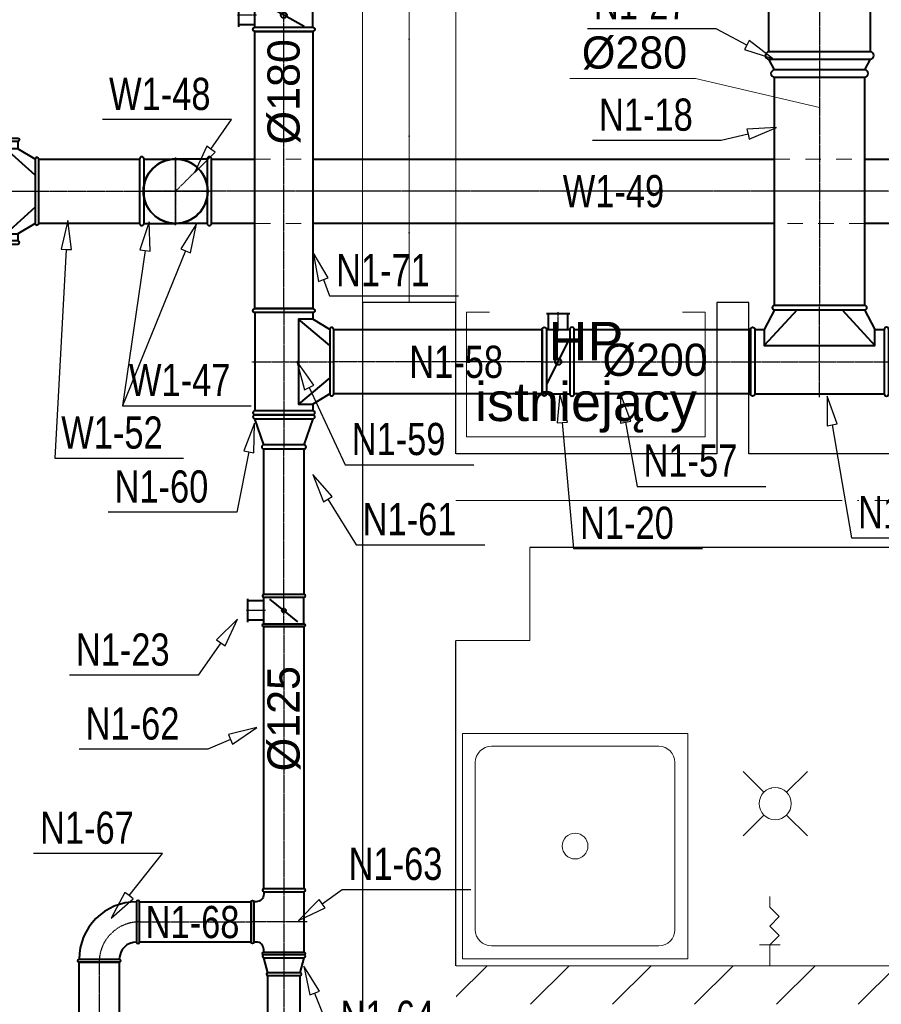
# Model space of a CAD drawing. Header units: millimetres. Extents: x 1700 to 4670, y 990 to 3874.
# Tile 19 of 110: x 2676 to 2944, y 1716 to 2022. Entities that reach past the tile are written whole.
import ezdxf
from ezdxf.enums import TextEntityAlignment as Align

# ---------------------------------------------------------------- set-up
doc = ezdxf.new("R2010")
doc.units = ezdxf.units.MM
for name, pattern in [('CENTER', [0.55, 0.37, -0.06, 0.06, -0.06]), ('Kropki i Kreski', [300, 200, -50, 0, -50]), ('Przerywana', [480, 240, -240]), ('Przerywana długa', [780, 500, -280]), ('Przerywana gęsta', [180, 120, -60]), ('Wipeout_Contour', [1000, 0, -1000])]:
    doc.linetypes.add(name, pattern=pattern)
doc.layers.get('0').update_dxf_attribs({"lineweight": 0})
for name, color, linetype in [('Nowe_210-A Pomieszczenia', 7, 'Continuous'), ('Nowe_320-W Umeblowanie', 252, 'Continuous'), ('Nowe_420-K Ściany', 7, 'Continuous'), ('opisy mt', 7, 'Continuous'), ('WEN_N1-_ATRYBUT', 7, 'Continuous'), ('WEN_N1-_OSIE', 2, 'CENTER'), ('WEN_W1-_ATRYBUT', 7, 'Continuous'), ('WEN_W1-_OSIE', 2, 'CENTER')]:
    doc.layers.add(name, color=color, linetype=linetype)
for name, color, linetype, lineweight in [('Nowe_320-W Umeblowanie_Nr_pióra__2', 252, 'Continuous', 13), ('Nowe_320-W Umeblowanie_Nr_pióra__75', 7, 'Continuous', 15), ('Nowe_410-K Osie_Nr_pióra__18', 9, 'Continuous', 13), ('Nowe_420-K Ściany_Nr_pióra__1', 7, 'Continuous', 13), ('Nowe_420-K Ściany_Nr_pióra__27', 7, 'Continuous', 25), ('Nowe_450-K Belki_Nr_pióra__69', 7, 'Continuous', 13), ('Nowe_450-K Belki_Nr_pióra__90', 7, 'Continuous', 13), ('Nowe_810-G Ogólne_Nr_pióra__1', 7, 'Continuous', 13), ('Nowe_830-G Teksty Etykiety_Nr_pióra__1', 7, 'Continuous', 13), ('WEN_N1-_ZLICZAC', 170, 'Continuous', 40), ('WEN_W1-_ZLICZAC', 10, 'Continuous', 40)]:
    doc.layers.add(name, color=color, linetype=linetype, lineweight=lineweight)
doc.styles.add('STYL_AUTOMATYCZNY_3', font='txt')
doc.styles.add('STYL_WENTYLE', font='txt', dxfattribs={"width": 0.8})

# ---------------------------------------------------------------- blocks, each defined once
blk = doc.blocks.new('RL315280CN1-_21')
for p, q in [((22.05, 157.5), (55.95, 140)), ((55.95, -140), (22.05, -157.5))]:
    blk.add_line(p, q)
for points in [[(0, 157.5), (0, -157.5, 1), (22.05, -157.5), (22.05, 157.5, 1)], [(78, -140), (78, 140, 1), (55.95, 140), (55.95, -140, 1)]]:
    blk.add_lwpolyline(points, format="xyb", close=True)
for p in [(0, 0), (78, 0)]:
    blk.add_point(p)
at = {"layer": 'WEN_N1-_OSIE'}
blk.add_line((0, 0), (78, 0), dxfattribs=at)
at = {"layer": 'WEN_N1-_ATRYBUT', "style": 'STYL_WENTYLE', "width": 0.8, "flags": 8}
blk.add_attdef('WENTYLE', text='', height=100, dxfattribs=at).set_placement((0, 0), align=Align.BOTTOM_LEFT)
blk = doc.blocks.new('SR-315CN1-_300-6104183044_14')
blk.add_lwpolyline([(0, -157.5), (0, 157.5), (300.6, 157.5), (300.6, -157.5)], close=True)
for p in [(0, 0), (300.6, 0)]:
    blk.add_point(p)
at = {"layer": 'WEN_N1-_OSIE'}
blk.add_line((0, 0), (300.6, 0), dxfattribs=at)
at = {"layer": 'WEN_N1-_ATRYBUT', "style": 'STYL_WENTYLE', "width": 0.8, "flags": 8}
blk.add_attdef('WENTYLE', text='', height=100, dxfattribs=at).set_placement((150.3, 0), align=Align.BOTTOM_LEFT)
at = {"layer": 'WEN_N1-_OSIE', "style": 'STYL_WENTYLE', "width": 0.8, "flags": 8}
blk.add_attdef('FI_KANALU', text='', height=40, dxfattribs=at).set_placement((150.3, 78.8), align=Align.MIDDLE_CENTER)
blk = doc.blocks.new('T200280CN1-_13')
for p, q in [((-140, -14), (-172, -75)), ((-70, -14), (-172, -125)), ((70, -14), (172, -125)), ((140, -14), (172, -75)), ((-201, -275), (201, -275))]:
    blk.add_line(p, q)
for points in [[(140, 0), (-140, 0, 1), (-140, -14), (140, -14, 1)], [(-215, -275), (-215, -75, -1), (-201, -75), (-201, -275, -1)], [(215, -275), (215, -75, 1), (201, -75), (201, -275, 1)]]:
    blk.add_lwpolyline(points, format="xyb", close=True)
blk.add_lwpolyline([(-201, -75), (-172, -75), (-172, -125), (172, -125), (172, -75), (201, -75)])
for p in [(0, 0), (-215, -175), (215, -175)]:
    blk.add_point(p)
at = {"layer": 'WEN_N1-_OSIE'}
for p, q in [((0, -285), (0, 0)), ((-215, -175), (215, -175))]:
    blk.add_line(p, q, dxfattribs=at)
at = {"layer": 'WEN_N1-_ATRYBUT', "style": 'STYL_WENTYLE', "width": 0.8, "flags": 8}
blk.add_attdef('WENTYLE', text='', height=100, dxfattribs=at).set_placement((0, -175), align=Align.BOTTOM_LEFT)
blk = doc.blocks.new('SR-280CN1-_709-3221969866_14')
blk.add_lwpolyline([(0, -140), (0, 140), (709.3, 140), (709.3, -140)], close=True)
for p in [(0, 0), (709.3, 0)]:
    blk.add_point(p)
at = {"layer": 'WEN_N1-_OSIE'}
blk.add_line((0, 0), (709.3, 0), dxfattribs=at)
at = {"layer": 'WEN_N1-_ATRYBUT', "style": 'STYL_WENTYLE', "width": 0.8, "flags": 8}
blk.add_attdef('WENTYLE', text='', height=100, dxfattribs=at).set_placement((354.7, 0), align=Align.BOTTOM_LEFT)
at = {"layer": 'WEN_N1-_OSIE', "style": 'STYL_WENTYLE', "width": 0.8, "flags": 8}
blk.add_attdef('FI_KANALU', text='', height=40, dxfattribs=at).set_placement((354.7, 70), align=Align.MIDDLE_CENTER)
blk = doc.blocks.new('T180200CN1-_13')
for p, q in [((-100, -12.6), (-132, -65)), ((-50, -12.6), (-132, -110)), ((50, -12.6), (132, -110)), ((100, -12.6), (132, -65)), ((-152.4, -245), (152.4, -245))]:
    blk.add_line(p, q)
for points in [[(100, 0), (-100, 0, 1), (-100, -12.6), (100, -12.6, 1)], [(-165, -245), (-165, -65, -1), (-152.4, -65), (-152.4, -245, -1)], [(165, -245), (165, -65, 1), (152.4, -65), (152.4, -245, 1)]]:
    blk.add_lwpolyline(points, format="xyb", close=True)
blk.add_lwpolyline([(-152.4, -65), (-132, -65), (-132, -110), (132, -110), (132, -65), (152.4, -65)])
for p in [(0, 0), (-165, -155), (165, -155)]:
    blk.add_point(p)
at = {"layer": 'WEN_N1-_OSIE'}
for p, q in [((0, -255), (0, 0)), ((-165, -155), (165, -155))]:
    blk.add_line(p, q, dxfattribs=at)
at = {"layer": 'WEN_N1-_ATRYBUT', "style": 'STYL_WENTYLE', "width": 0.8, "flags": 8}
blk.add_attdef('WENTYLE', text='', height=100, dxfattribs=at).set_placement((0, -155), align=Align.BOTTOM_LEFT)
blk = doc.blocks.new('B12590CN1-_23')
for points in [[(-125, -62.5), (-125, 62.5, -1), (-116.25, 62.5), (-116.25, -62.5, -1)], [(-62.5, -125), (62.5, -125, 1), (62.5, -116.25), (-62.5, -116.25, 1)]]:
    blk.add_lwpolyline(points, format="xyb", close=True)
for radius in [178.75, 53.75]:
    blk.add_arc((-116.25, -116.25), radius, 0, 90)
for p in [(-125, 0), (0, -125)]:
    blk.add_point(p)
at = {"layer": 'WEN_N1-_OSIE'}
blk.add_arc((-125, -125), 125, 0, 90, dxfattribs=at)
at = {"layer": 'WEN_N1-_ATRYBUT', "style": 'STYL_WENTYLE', "width": 0.8, "flags": 8}
blk.add_attdef('WENTYLE', text='', height=100, dxfattribs=at).set_placement((-62.5, -125), align=Align.BOTTOM_LEFT)
blk = doc.blocks.new('DR180CN1-_11')
for p, q in [((14, 140), (86, 140)), ((20, 90), (20, 140)), ((80, 90), (80, 140)), ((12.6, 90), (87.4, 90)), ((15, -63), (85, 63)), ((12.6, -90), (87.4, -90))]:
    blk.add_line(p, q)
for points in [[(0, -90), (0, 90, -1), (12.6, 90), (12.6, -90, -1)], [(100, -90), (100, 90, 1), (87.4, 90), (87.4, -90, 1)]]:
    blk.add_lwpolyline(points, format="xyb", close=True)
blk.add_circle((50, 0), 9)
for p in [(0, 0), (100, 0)]:
    blk.add_point(p)
at = {"layer": 'WEN_N1-_OSIE'}
for p, q in [((50, 85), (50, 145)), ((0, 0), (100, 0))]:
    blk.add_line(p, q, dxfattribs=at)
at = {"layer": 'WEN_N1-_ATRYBUT', "style": 'STYL_WENTYLE', "width": 0.8, "flags": 8}
blk.add_attdef('WENTYLE', text='', height=100, dxfattribs=at).set_placement((0, 0), align=Align.BOTTOM_LEFT)
blk = doc.blocks.new('SR-180CN1-_861-4493669876_14')
blk.add_lwpolyline([(0, -90), (0, 90), (861.4, 90), (861.4, -90)], close=True)
for p in [(0, 0), (861.4, 0)]:
    blk.add_point(p)
at = {"layer": 'WEN_N1-_OSIE'}
blk.add_line((0, 0), (861.4, 0), dxfattribs=at)
at = {"layer": 'WEN_N1-_ATRYBUT', "style": 'STYL_WENTYLE', "width": 0.8, "flags": 8}
blk.add_attdef('WENTYLE', text='', height=100, dxfattribs=at).set_placement((430.7, 0), align=Align.BOTTOM_LEFT)
at = {"layer": 'WEN_N1-_OSIE', "style": 'STYL_WENTYLE', "width": 0.8, "flags": 8}
blk.add_attdef('FI_KANALU', text='', height=40, dxfattribs=at).set_placement((430.7, 45), align=Align.MIDDLE_CENTER)
blk = doc.blocks.new('SR-125CN1-_2211-4958914047_14')
blk.add_lwpolyline([(0, -62.5), (0, 62.5), (2211.5, 62.5), (2211.5, -62.5)], close=True)
for p in [(0, 0), (2211.5, 0)]:
    blk.add_point(p)
at = {"layer": 'WEN_N1-_OSIE'}
blk.add_line((0, 0), (2211.5, 0), dxfattribs=at)
at = {"layer": 'WEN_N1-_ATRYBUT', "style": 'STYL_WENTYLE', "width": 0.8, "flags": 8}
blk.add_attdef('WENTYLE', text='', height=100, dxfattribs=at).set_placement((1105.7, 0), align=Align.BOTTOM_LEFT)
at = {"layer": 'WEN_N1-_OSIE', "style": 'STYL_WENTYLE', "width": 0.8, "flags": 8}
blk.add_attdef('FI_KANALU', text='', height=40, dxfattribs=at).set_placement((1105.7, 125), align=Align.MIDDLE_CENTER)
blk = doc.blocks.new('DR200CN1-_11')
for p, q in [((14, 150), (86, 150)), ((20, 100), (20, 150)), ((80, 100), (80, 150)), ((14, 100), (86, 100)), ((15, -70), (85, 70)), ((14, -100), (86, -100))]:
    blk.add_line(p, q)
for points in [[(0, -100), (0, 100, -1), (14, 100), (14, -100, -1)], [(100, -100), (100, 100, 1), (86, 100), (86, -100, 1)]]:
    blk.add_lwpolyline(points, format="xyb", close=True)
blk.add_circle((50, 0), 10)
for p in [(0, 0), (100, 0)]:
    blk.add_point(p)
at = {"layer": 'WEN_N1-_OSIE'}
for p, q in [((50, 95), (50, 155)), ((0, 0), (100, 0))]:
    blk.add_line(p, q, dxfattribs=at)
at = {"layer": 'WEN_N1-_ATRYBUT', "style": 'STYL_WENTYLE', "width": 0.8, "flags": 8}
blk.add_attdef('WENTYLE', text='', height=100, dxfattribs=at).set_placement((0, 0), align=Align.BOTTOM_LEFT)
blk = doc.blocks.new('SR-200CN1-_547-2378539816_14')
blk.add_lwpolyline([(0, -100), (0, 100), (547.2, 100), (547.2, -100)], close=True)
for p in [(0, 0), (547.2, 0)]:
    blk.add_point(p)
at = {"layer": 'WEN_N1-_OSIE'}
blk.add_line((0, 0), (547.2, 0), dxfattribs=at)
at = {"layer": 'WEN_N1-_ATRYBUT', "style": 'STYL_WENTYLE', "width": 0.8, "flags": 8}
blk.add_attdef('WENTYLE', text='', height=100, dxfattribs=at).set_placement((273.6, 0), align=Align.BOTTOM_LEFT)
at = {"layer": 'WEN_N1-_OSIE', "style": 'STYL_WENTYLE', "width": 0.8, "flags": 8}
blk.add_attdef('FI_KANALU', text='', height=40, dxfattribs=at).set_placement((273.6, 50), align=Align.MIDDLE_CENTER)
blk = doc.blocks.new('SR-200CN1-_647-2378539816_14')
blk.add_lwpolyline([(0, -100), (0, 100), (647.2, 100), (647.2, -100)], close=True)
for p in [(0, 0), (647.2, 0)]:
    blk.add_point(p)
at = {"layer": 'WEN_N1-_OSIE'}
blk.add_line((0, 0), (647.2, 0), dxfattribs=at)
at = {"layer": 'WEN_N1-_ATRYBUT', "style": 'STYL_WENTYLE', "width": 0.8, "flags": 8}
blk.add_attdef('WENTYLE', text='', height=100, dxfattribs=at).set_placement((323.6, 0), align=Align.BOTTOM_LEFT)
at = {"layer": 'WEN_N1-_OSIE', "style": 'STYL_WENTYLE', "width": 0.8, "flags": 8}
blk.add_attdef('FI_KANALU', text='', height=40, dxfattribs=at).set_placement((323.6, 50), align=Align.MIDDLE_CENTER)
blk = doc.blocks.new('BPK20090CW1-_13')
for p, q in [((-100, 14), (-100, 112)), ((100, 14), (100, 112))]:
    blk.add_line(p, q)
blk.add_lwpolyline([(100, 0), (-100, 0, -1), (-100, 14), (100, 14, -1)], format="xyb", close=True)
blk.add_circle((0, 112), 100)
blk.add_point((0, 0))
at = {"layer": 'WEN_W1-_OSIE'}
for p, q in [((0, 0), (0, 217)), ((-105, 112), (105, 112))]:
    blk.add_line(p, q, dxfattribs=at)
at = {"layer": 'WEN_W1-_ATRYBUT', "style": 'STYL_WENTYLE', "width": 0.8, "flags": 8}
blk.add_attdef('WENTYLE', text='', height=100, dxfattribs=at).set_placement((56, 0), align=Align.BOTTOM_LEFT)
blk = doc.blocks.new('PSR200CW1-_150_11')
blk.add_circle((0, 0), 100)
for p in [(70.7, 70.7), (0, 0)]:
    blk.add_point(p)
at = {"layer": 'WEN_W1-_OSIE'}
blk.add_line((0, 0), (70.7, 70.7), dxfattribs=at)
at = {"layer": 'WEN_W1-_ATRYBUT', "style": 'STYL_WENTYLE', "width": 0.8, "flags": 8}
blk.add_attdef('WENTYLE', text='', height=100, dxfattribs=at).set_placement((0, 0), align=Align.BOTTOM_LEFT)
blk = doc.blocks.new('T150200CW1-_13')
for p, q in [((-100, -10.5), (-132, -65)), ((-50, -10.5), (-132, -102.5)), ((50, -10.5), (132, -102.5)), ((100, -10.5), (132, -65)), ((-154.5, -215), (154.5, -215))]:
    blk.add_line(p, q)
for points in [[(100, 0), (-100, 0, 1), (-100, -10.5), (100, -10.5, 1)], [(-165, -215), (-165, -65, -1), (-154.5, -65), (-154.5, -215, -1)], [(165, -215), (165, -65, 1), (154.5, -65), (154.5, -215, 1)]]:
    blk.add_lwpolyline(points, format="xyb", close=True)
blk.add_lwpolyline([(-154.5, -65), (-132, -65), (-132, -102.5), (132, -102.5), (132, -65), (154.5, -65)])
for p in [(0, 0), (-165, -140), (165, -140)]:
    blk.add_point(p)
at = {"layer": 'WEN_W1-_OSIE'}
for p, q in [((0, -225), (0, 0)), ((-165, -140), (165, -140))]:
    blk.add_line(p, q, dxfattribs=at)
at = {"layer": 'WEN_W1-_ATRYBUT', "style": 'STYL_WENTYLE', "width": 0.8, "flags": 8}
blk.add_attdef('WENTYLE', text='', height=100, dxfattribs=at).set_placement((0, -140), align=Align.BOTTOM_LEFT)
blk = doc.blocks.new('SR-200CW1-_313-253800817_14')
blk.add_lwpolyline([(0, -100), (0, 100), (313.3, 100), (313.3, -100)], close=True)
for p in [(0, 0), (313.3, 0)]:
    blk.add_point(p)
at = {"layer": 'WEN_W1-_OSIE'}
blk.add_line((0, 0), (313.3, 0), dxfattribs=at)
at = {"layer": 'WEN_W1-_ATRYBUT', "style": 'STYL_WENTYLE', "width": 0.8, "flags": 8}
blk.add_attdef('WENTYLE', text='', height=100, dxfattribs=at).set_placement((156.6, 0), align=Align.BOTTOM_LEFT)
at = {"layer": 'WEN_W1-_OSIE', "style": 'STYL_WENTYLE', "width": 0.8, "flags": 8}
blk.add_attdef('FI_KANALU', text='', height=40, dxfattribs=at).set_placement((156.6, 50), align=Align.MIDDLE_CENTER)
blk = doc.blocks.new('RL180125CN1-_21')
for p, q in [((12.6, 90), (93.4, 62.5)), ((93.4, -62.5), (12.6, -90))]:
    blk.add_line(p, q)
for points in [[(0, 90), (0, -90, 1), (12.6, -90), (12.6, 90, 1)], [(106, -62.5), (106, 62.5, 1), (93.4, 62.5), (93.4, -62.5, 1)]]:
    blk.add_lwpolyline(points, format="xyb", close=True)
for p in [(0, 0), (106, 0)]:
    blk.add_point(p)
at = {"layer": 'WEN_N1-_OSIE'}
blk.add_line((0, 0), (106, 0), dxfattribs=at)
at = {"layer": 'WEN_N1-_ATRYBUT', "style": 'STYL_WENTYLE', "width": 0.8, "flags": 8}
blk.add_attdef('WENTYLE', text='', height=100, dxfattribs=at).set_placement((0, 0), align=Align.BOTTOM_LEFT)
blk = doc.blocks.new('SR-125CN1-_452_14')
blk.add_lwpolyline([(0, -62.5), (0, 62.5), (452, 62.5), (452, -62.5)], close=True)
for p in [(0, 0), (452, 0)]:
    blk.add_point(p)
at = {"layer": 'WEN_N1-_OSIE'}
blk.add_line((0, 0), (452, 0), dxfattribs=at)
at = {"layer": 'WEN_N1-_ATRYBUT', "style": 'STYL_WENTYLE', "width": 0.8, "flags": 8}
blk.add_attdef('WENTYLE', text='', height=100, dxfattribs=at).set_placement((226, 0), align=Align.BOTTOM_LEFT)
at = {"layer": 'WEN_N1-_OSIE', "style": 'STYL_WENTYLE', "width": 0.8, "flags": 8}
blk.add_attdef('FI_KANALU', text='', height=40, dxfattribs=at).set_placement((226, 125), align=Align.MIDDLE_CENTER)
blk = doc.blocks.new('DR125CN1-_11')
for p, q in [((14, 112.5), (86, 112.5)), ((20, 62.5), (20, 112.5)), ((80, 62.5), (80, 112.5)), ((8.75, 62.5), (91.25, 62.5)), ((15, -43.75), (85, 43.75)), ((8.75, -62.5), (91.25, -62.5))]:
    blk.add_line(p, q)
for points in [[(0, -62.5), (0, 62.5, -1), (8.75, 62.5), (8.75, -62.5, -1)], [(100, -62.5), (100, 62.5, 1), (91.25, 62.5), (91.25, -62.5, 1)]]:
    blk.add_lwpolyline(points, format="xyb", close=True)
blk.add_circle((50, 0), 6.25)
for p in [(0, 0), (100, 0)]:
    blk.add_point(p)
at = {"layer": 'WEN_N1-_OSIE'}
for p, q in [((50, 57.5), (50, 117.5)), ((0, 0), (100, 0))]:
    blk.add_line(p, q, dxfattribs=at)
at = {"layer": 'WEN_N1-_ATRYBUT', "style": 'STYL_WENTYLE', "width": 0.8, "flags": 8}
blk.add_attdef('WENTYLE', text='', height=100, dxfattribs=at).set_placement((0, 0), align=Align.BOTTOM_LEFT)
blk = doc.blocks.new('TCP125125CN1-_12')
blk.add_line((-8.75, -62.5), (-196.25, -62.5))
for points in [[(-196.25, 62.5), (-188.7, 62.5, 0.4142136), (-165, 86.2), (-165, 93.25)], [(-8.75, 62.5), (-16.3, 62.5, -0.4142136), (-40, 86.2), (-40, 93.25)]]:
    blk.add_lwpolyline(points, format="xyb")
for points in [[(-165, 102), (-40, 102, -1), (-40, 93.25), (-165, 93.25, -1)], [(-205, -62.5), (-205, 62.5, -1), (-196.25, 62.5), (-196.25, -62.5, -1)], [(0, -62.5), (0, 62.5, 1), (-8.75, 62.5), (-8.75, -62.5, 1)]]:
    blk.add_lwpolyline(points, format="xyb", close=True)
for p in [(-102.5, 102), (-205, 0), (0, 0)]:
    blk.add_point(p)
at = {"layer": 'WEN_N1-_OSIE'}
for p, q in [((-102.5, -72.5), (-102.5, 102)), ((0, 0), (-205, 0))]:
    blk.add_line(p, q, dxfattribs=at)
at = {"layer": 'WEN_N1-_ATRYBUT', "style": 'STYL_WENTYLE', "width": 0.8, "flags": 8}
blk.add_attdef('WENTYLE', text='', height=100, dxfattribs=at).set_placement((-638.11, 0), align=Align.BOTTOM_LEFT)
blk = doc.blocks.new('RL125100CN1-_21')
for p, q in [((8.75, 62.5), (55.25, 50)), ((55.25, -50), (8.75, -62.5))]:
    blk.add_line(p, q)
for points in [[(0, 62.5), (0, -62.5, 1), (8.75, -62.5), (8.75, 62.5, 1)], [(64, -50), (64, 50, 1), (55.25, 50), (55.25, -50, 1)]]:
    blk.add_lwpolyline(points, format="xyb", close=True)
for p in [(0, 0), (64, 0)]:
    blk.add_point(p)
at = {"layer": 'WEN_N1-_OSIE'}
blk.add_line((0, 0), (64, 0), dxfattribs=at)
at = {"layer": 'WEN_N1-_ATRYBUT', "style": 'STYL_WENTYLE', "width": 0.8, "flags": 8}
blk.add_attdef('WENTYLE', text='', height=100, dxfattribs=at).set_placement((0, 0), align=Align.BOTTOM_LEFT)
blk = doc.blocks.new('SR-125CN1-_814-9406376184_14')
blk.add_lwpolyline([(0, -62.5), (0, 62.5), (814.9, 62.5), (814.9, -62.5)], close=True)
for p in [(0, 0), (814.9, 0)]:
    blk.add_point(p)
at = {"layer": 'WEN_N1-_OSIE'}
blk.add_line((0, 0), (814.9, 0), dxfattribs=at)
at = {"layer": 'WEN_N1-_ATRYBUT', "style": 'STYL_WENTYLE', "width": 0.8, "flags": 8}
blk.add_attdef('WENTYLE', text='', height=100, dxfattribs=at).set_placement((407.5, 0), align=Align.BOTTOM_LEFT)
at = {"layer": 'WEN_N1-_OSIE', "style": 'STYL_WENTYLE', "width": 0.8, "flags": 8}
blk.add_attdef('FI_KANALU', text='', height=40, dxfattribs=at).set_placement((407.5, 125), align=Align.MIDDLE_CENTER)
blk = doc.blocks.new('SR-125CN1-_346-8522639787_14')
blk.add_lwpolyline([(0, -62.5), (0, 62.5), (346.9, 62.5), (346.9, -62.5)], close=True)
for p in [(0, 0), (346.9, 0)]:
    blk.add_point(p)
at = {"layer": 'WEN_N1-_OSIE'}
blk.add_line((0, 0), (346.9, 0), dxfattribs=at)
at = {"layer": 'WEN_N1-_ATRYBUT', "style": 'STYL_WENTYLE', "width": 0.8, "flags": 8}
blk.add_attdef('WENTYLE', text='', height=100, dxfattribs=at).set_placement((173.4, 0), align=Align.BOTTOM_LEFT)
at = {"layer": 'WEN_N1-_OSIE', "style": 'STYL_WENTYLE', "width": 0.8, "flags": 8}
blk.add_attdef('FI_KANALU', text='', height=40, dxfattribs=at).set_placement((173.4, 125), align=Align.MIDDLE_CENTER)
blk = doc.blocks.new('SR-100CN1-_1112-5197878402_14')
blk.add_lwpolyline([(0, -50), (0, 50), (1112.5, 50), (1112.5, -50)], close=True)
for p in [(0, 0), (1112.5, 0)]:
    blk.add_point(p)
at = {"layer": 'WEN_N1-_OSIE'}
blk.add_line((0, 0), (1112.5, 0), dxfattribs=at)
at = {"layer": 'WEN_N1-_ATRYBUT', "style": 'STYL_WENTYLE', "width": 0.8, "flags": 8}
blk.add_attdef('WENTYLE', text='', height=100, dxfattribs=at).set_placement((556.3, 0), align=Align.BOTTOM_LEFT)
at = {"layer": 'WEN_N1-_OSIE', "style": 'STYL_WENTYLE', "width": 0.8, "flags": 8}
blk.add_attdef('FI_KANALU', text='', height=40, dxfattribs=at).set_placement((556.3, 100), align=Align.MIDDLE_CENTER)

msp = doc.modelspace()

# ---------------------------------------------------------------- linework, layer by layer
for q in [(2847.2, 2004.08), (2924.77, 1995.03)]:
    msp.add_line((2886.26, 2004.08), q)
msp.add_point((2735.86, 1969.02))
at = {"layer": 'Nowe_210-A Pomieszczenia', "color": 252, "linetype": 'Continuous', "lineweight": 0, "flags": 128}
msp.add_lwpolyline([(2570.79, 2353.41), (2570.79, 1716.42), (2644.79, 1716.48), (2644.81, 1688.31), (2644.81, 1659.41), (2467.79, 1659.41), (2467.79, 1539.41), (2782.79, 1539.41), (2782.79, 1659.41), (2744.79, 1659.41), (2744.79, 1688.38), (2782.79, 1688.41), (2782.79, 1934.41), (2811.79, 1934.41), (2811.79, 1887.41), (2892.79, 1887.41), (2892.79, 1934.41), (2902.79, 1934.41), (2902.79, 1887.41), (3770.79, 1887.41)], dxfattribs=at)
msp.add_lwpolyline([(2834.79, 1829.41), (2811.79, 1829.41), (2811.79, 1728.41), (3076.79, 1728.41), (3076.79, 1858.41), (2834.79, 1858.41)], close=True, dxfattribs=at)
at = {"layer": 'Nowe_410-K Osie_Nr_pióra__18', "color": 9, "linetype": 'Kropki i Kreski', "lineweight": 13, "ltscale": 0.1}
msp.add_line((2797.29, 3004.46), (2797.29, 1094.35), dxfattribs=at)
at = {"layer": 'Nowe_450-K Belki_Nr_pióra__69', "color": 252, "linetype": 'Kropki i Kreski', "lineweight": 13}
msp.add_line((2797.29, 2109.41), (2797.29, 1934.54), dxfattribs=at)
at = {"layer": 'Nowe_450-K Belki_Nr_pióra__90', "color": 252, "linetype": 'Przerywana długa', "lineweight": 13}
for p, q in [((2782.79, 2109.41), (2782.79, 1934.54)), ((2811.79, 2109.41), (2811.79, 1934.54)), ((2782.79, 1934.54), (2811.79, 1934.54))]:
    msp.add_line(p, q, dxfattribs=at)
at = {"layer": 'Nowe_810-G Ogólne_Nr_pióra__1', "color": 252, "linetype": 'Continuous', "lineweight": 13}
for p, q in [((2909.32, 1746.57), (2909.32, 1749.91)), ((2909.32, 1746.57), (2912.24, 1743.65)), ((2909.32, 1740.73), (2912.24, 1743.65)), ((2909.32, 1740.73), (2912.24, 1737.82)), ((2909.32, 1734.9), (2912.24, 1737.82)), ((2912.57, 1734.9), (2906.08, 1734.9))]:
    msp.add_line(p, q, dxfattribs=at)
at = {"layer": 'Nowe_810-G Ogólne_Nr_pióra__1', "color": 252, "linetype": 'Przerywana gęsta', "lineweight": 13, "flags": 128}
msp.add_lwpolyline([(2815.11, 1892.67), (2889.26, 1892.67), (2889.26, 1931.43), (2815.11, 1931.43)], close=True, dxfattribs=at)
at = {"layer": 'WEN_N1-_ATRYBUT'}
for points in [[(2902.18, 2014.44), (2901.44, 2013.02), (2910.16, 2010.27), (2902.92, 2015.86), (2902.18, 2014.44), (2892.64, 2019.42), (2852.64, 2019.42)], [(2902.57, 1986.74), (2902.93, 1985.18), (2911.34, 1988.78), (2902.21, 1988.3), (2902.57, 1986.74), (2894.23, 1984.81), (2854.23, 1984.81)], [(2770.6, 1941.56), (2772.09, 1942.13), (2767.39, 1949.97), (2769.1, 1940.99), (2770.6, 1941.56), (2772.53, 1936.51), (2812.53, 1936.51)], [(2747.46, 1888.1), (2749.03, 1887.79), (2749.22, 1896.93), (2745.89, 1888.41), (2747.46, 1888.1), (2743.7, 1869.29), (2703.7, 1869.29)], [(2738.72, 1828.69), (2740.03, 1827.77), (2743.87, 1836.07), (2737.4, 1829.61), (2738.72, 1828.69), (2731.68, 1818.62), (2691.68, 1818.62)], [(2741.73, 1798.72), (2742.37, 1797.26), (2749.96, 1802.36), (2741.08, 1800.19), (2741.73, 1798.72), (2734.73, 1795.64), (2694.73, 1795.64)], [(2710.2, 1750.2), (2708.95, 1751.19), (2704.62, 1743.14), (2711.46, 1749.2), (2710.2, 1750.2), (2720.57, 1763.28), (2680.57, 1763.28)]]:
    msp.add_lwpolyline(points, dxfattribs=at)
at = {"layer": 'WEN_W1-_ATRYBUT'}
for points in [[(2735.65, 1982.07), (2734.33, 1982.98), (2730.52, 1974.68), (2736.96, 1981.16), (2735.65, 1982.07), (2742.01, 1991.25), (2702.01, 1991.25)], [(2690.7, 1950.95), (2692.29, 1950.87), (2691.19, 1959.94), (2689.1, 1951.04), (2690.7, 1950.95), (2687.15, 1886.04), (2727.15, 1886.04)], [(2715.18, 1950.59), (2716.76, 1950.36), (2716.47, 1959.5), (2713.6, 1950.82), (2715.18, 1950.59), (2708.2, 1902.38), (2748.2, 1902.38)], [(2727.78, 1950.51), (2729.26, 1949.9), (2731.17, 1958.84), (2726.3, 1951.11), (2727.78, 1950.51), (2708.2, 1902.38), (2748.2, 1902.38)]]:
    msp.add_lwpolyline(points, dxfattribs=at)
at = {"layer": 'WEN_W1-_OSIE'}
msp.add_line((2954.07, 1969.02), (2735.86, 1969.02), dxfattribs=at)
at = {"layer": 'WEN_W1-_ZLICZAC', "linetype": 'Przerywana', "lineweight": 20, "ltscale": 0.02}
for p, q in [((2749.32, 1979.02), (2767.32, 1979.02)), ((2910.77, 1979.02), (2938.77, 1979.02)), ((2749.32, 1959.02), (2767.32, 1959.02)), ((2938.77, 1959.02), (2910.77, 1959.02))]:
    msp.add_line(p, q, dxfattribs=at)
at = {"layer": 'WEN_W1-_ZLICZAC'}
for points in [[(2749.32, 1959.02), (2735.86, 1959.02), (2735.86, 1979.02), (2749.32, 1979.02)], [(2767.32, 1979.02), (2910.77, 1979.02)], [(2938.77, 1979.02), (2954.07, 1979.02), (2954.07, 1959.02), (2938.77, 1959.02)], [(2910.77, 1959.02), (2767.32, 1959.02)]]:
    msp.add_lwpolyline(points, dxfattribs=at)

# ---------------------------------------------------------------- block references
at = {"layer": 'WEN_N1-_ZLICZAC'}
ref = msp.add_blockref('SR-315CN1-_300-6104183044_14', (2924.77, 2042.34), dxfattribs=dict(at, xscale=0.1, yscale=0.1, zscale=0.1, rotation=270))
ref.add_attrib('WENTYLE', 'N1-28', dxfattribs={"layer": 'WEN_N1-_ATRYBUT', "height": 10, "style": 'STYL_WENTYLE', "width": 0.8, "flags": 8}).set_placement((2854.57, 2039.44), align=Align.BOTTOM_LEFT)
ref = msp.add_blockref('DR180CN1-_11', (2758.32, 2018.69), dxfattribs=dict(at, xscale=0.1, yscale=0.1, zscale=0.1, rotation=90))
ref.add_attrib('WENTYLE', 'N1-22', dxfattribs={"layer": 'WEN_N1-_ATRYBUT', "height": 10, "style": 'STYL_WENTYLE', "width": 0.8, "flags": 8}).set_placement((2791.72, 2030.89), align=Align.BOTTOM_LEFT)
ref = msp.add_blockref('RL315280CN1-_21', (2924.77, 2012.28), dxfattribs=dict(at, xscale=0.1, yscale=0.1, zscale=0.1, rotation=270))
ref.add_attrib('WENTYLE', 'N1-27', dxfattribs={"layer": 'WEN_N1-_ATRYBUT', "height": 10, "style": 'STYL_WENTYLE', "width": 0.8, "flags": 8}).set_placement((2854.64, 2019.42), align=Align.BOTTOM_LEFT)
ref = msp.add_blockref('RL180125CN1-_21', (2758.32, 1899.55), dxfattribs=dict(at, xscale=0.1, yscale=0.1, zscale=0.1, rotation=270))
ref.add_attrib('WENTYLE', 'N1-60', dxfattribs={"layer": 'WEN_N1-_ATRYBUT', "height": 10, "style": 'STYL_WENTYLE', "width": 0.8, "flags": 8}).set_placement((2705.7, 1869.29), align=Align.BOTTOM_LEFT)
ref = msp.add_blockref('DR125CN1-_11', (2758.32, 1833.75), dxfattribs=dict(at, xscale=0.1, yscale=0.1, zscale=0.1, rotation=90))
ref.add_attrib('WENTYLE', 'N1-23', dxfattribs={"layer": 'WEN_N1-_ATRYBUT', "height": 10, "style": 'STYL_WENTYLE', "width": 0.8, "flags": 8}).set_placement((2693.68, 1818.62), align=Align.BOTTOM_LEFT)
ref = msp.add_blockref('SR-125CN1-_814-9406376184_14', (2758.32, 1833.75), dxfattribs=dict(at, xscale=0.1, yscale=0.1, zscale=0.1, rotation=270))
ref.add_attrib('WENTYLE', 'N1-62', dxfattribs={"layer": 'WEN_N1-_ATRYBUT', "height": 10, "style": 'STYL_WENTYLE', "width": 0.8, "flags": 8}).set_placement((2696.73, 1795.64), align=Align.BOTTOM_LEFT)
ref = msp.add_blockref('B12590CN1-_23', (2700.94, 1742.01), dxfattribs=dict(at, xscale=0.1, yscale=0.1, zscale=0.1, rotation=90))
ref.add_attrib('WENTYLE', 'N1-67', dxfattribs={"layer": 'WEN_N1-_ATRYBUT', "height": 10, "style": 'STYL_WENTYLE', "width": 0.8, "flags": 8}).set_placement((2682.57, 1763.28), align=Align.BOTTOM_LEFT)
ref = msp.add_blockref('SR-125CN1-_346-8522639787_14', (2713.44, 1742.01), dxfattribs=dict(at, xscale=0.1, yscale=0.1, zscale=0.1, rotation=359.9999999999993))
ref.add_attrib('WENTYLE', 'N1-68', dxfattribs={"layer": 'WEN_N1-_ATRYBUT', "height": 10, "style": 'STYL_WENTYLE', "width": 0.8, "flags": 8}).set_placement((2715.37, 1733.97), align=Align.BOTTOM_LEFT)
ref = msp.add_blockref('SR-125CN1-_2211-4958914047_14', (2700.94, 1729.51), dxfattribs=dict(at, xscale=0.1, yscale=0.1, zscale=0.1, rotation=270))
ref.add_attrib('WENTYLE', 'N1-69', dxfattribs={"layer": 'WEN_N1-_ATRYBUT', "height": 10, "rotation": 90, "style": 'STYL_WENTYLE', "width": 0.8, "flags": 8}).set_placement((2708.89, 1625.04), align=Align.BOTTOM_LEFT)
at = {"layer": 'WEN_W1-_ZLICZAC'}
ref = msp.add_blockref('PSR200CW1-_150_11', (2724.66, 1969.02), dxfattribs=dict(at, xscale=0.1, yscale=0.1, zscale=0.1))
ref.add_attrib('WENTYLE', 'W1-48', dxfattribs={"layer": 'WEN_W1-_ATRYBUT', "height": 10, "style": 'STYL_WENTYLE', "width": 0.8, "flags": 8}).set_placement((2704.01, 1991.25), align=Align.BOTTOM_LEFT)
ref = msp.add_blockref('T150200CW1-_13', (2682.14, 1969.02), dxfattribs=dict(at, xscale=0.1, yscale=0.1, zscale=0.1, rotation=270))
ref.add_attrib('WENTYLE', 'W1-51', dxfattribs={"layer": 'WEN_W1-_ATRYBUT', "height": 10, "style": 'STYL_WENTYLE', "width": 0.8, "flags": 8}).set_placement((2611.39, 1958.2), align=Align.BOTTOM_LEFT)
ref = msp.add_blockref('BPK20090CW1-_13', (2713.46, 1969.02), dxfattribs=dict(at, xscale=-0.1, yscale=0.1, zscale=0.1, rotation=270))
ref.add_attrib('WENTYLE', 'W1-47', dxfattribs={"layer": 'WEN_W1-_ATRYBUT', "height": 10, "style": 'STYL_WENTYLE', "width": 0.8, "flags": 8}).set_placement((2710.2, 1902.38), align=Align.BOTTOM_LEFT)
at = {"layer": 'WEN_W1-_ZLICZAC', "xscale": -0.1, "yscale": 0.1, "zscale": 0.1, "rotation": 90}
msp.add_blockref('BPK20090CW1-_13', (2735.86, 1969.02), dxfattribs=at)
at = {"layer": 'WEN_W1-_ZLICZAC'}
ref = msp.add_blockref('SR-200CW1-_313-253800817_14', (2682.14, 1969.02), dxfattribs=dict(at, xscale=0.1, yscale=0.1, zscale=0.1))
ref.add_attrib('WENTYLE', 'W1-52', dxfattribs={"layer": 'WEN_W1-_ATRYBUT', "height": 10, "style": 'STYL_WENTYLE', "width": 0.8, "flags": 8}).set_placement((2689.15, 1886.04), align=Align.BOTTOM_LEFT)

# ---------------------------------------------------------------- texts
at = {"layer": 'opisy mt', "linetype": 'Continuous', "lineweight": 18, "char_height": 10, "width": 136.5578, "attachment_point": 1}
for s, insert in [('%%C280', (2850.91, 2017.11)), ('%%C200', (2857.31, 1921.65))]:
    msp.add_mtext(s, dxfattribs=dict(at, insert=insert))
at = {"layer": 'opisy mt', "linetype": 'Continuous', "lineweight": 18, "char_height": 10, "width": 136.5578, "attachment_point": 1, "rotation": 90}
for s, insert in [('%%C180', (2753.21, 1983.55)), ('%%C125', (2753.21, 1788.79))]:
    msp.add_mtext(s, dxfattribs=dict(at, insert=insert))
at = {"layer": 'WEN_W1-_ATRYBUT', "style": 'STYL_WENTYLE', "width": 0.8, "flags": 8}
msp.add_attdef('W1-49', text='W1-50', height=10, dxfattribs=at).set_placement((2844.97, 1961.06), align=Align.BOTTOM_LEFT)

# ---------------------------------------------------------------- next in the draw order: wipeouts: each hides what was drawn before it
at = {"color": 252, "linetype": 'Wipeout_Contour', "lineweight": 0, "ltscale": 53429.940152}
msp.add_wipeout([(2813.8, 1730.57), (2883.8, 1730.57), (2883.8, 1800.57), (2813.8, 1800.57)], dxfattribs=at).dxf.layer = 'Nowe_320-W Umeblowanie'
at = {"color": 252, "linetype": 'Wipeout_Contour', "lineweight": 0, "ltscale": 190999.141861}
msp.add_wipeout([(2915.98, 1778.75), (2915.98, 1778.75), (2915.03, 1781.69), (2912.53, 1783.5), (2909.44, 1783.5), (2906.94, 1781.69), (2905.98, 1778.75), (2905.98, 1778.75), (2905.98, 1778.75), (2906.94, 1775.81), (2909.44, 1773.99), (2912.53, 1773.99), (2915.03, 1775.81)], dxfattribs=at).dxf.layer = 'Nowe_320-W Umeblowanie'
at = {"color": 252, "linetype": 'Wipeout_Contour', "lineweight": 0, "ltscale": 51319.287577}
msp.add_wipeout([(2811.79, 1887.41), (2811.79, 1858.41), (2973.79, 1858.41), (2973.79, 1887.41)], dxfattribs=at).dxf.layer = 'Nowe_420-K Ściany'
at = {"color": 252, "linetype": 'Wipeout_Contour', "lineweight": 0, "ltscale": 57298.597285}
msp.add_wipeout([(2811.79, 1716.41), (3076.79, 1716.41), (3076.79, 1728.41), (2811.79, 1728.41)], dxfattribs=at).dxf.layer = 'Nowe_420-K Ściany'

# ---------------------------------------------------------------- next in the draw order: hatches: boundary and pattern name
at = {"layer": 'Nowe_420-K Ściany', "linetype": 'Continuous', "lineweight": 0}
h = msp.add_hatch(dxfattribs=at)
h.set_pattern_fill('Bloczki_ceramiczne_0001', color=252, scale=0.1, style=0, pattern_type=2)
h.set_pattern_definition([(45, (2028.786, 2819.407), (-12.72792, 12.72792), [])])
h.paths.add_polyline_path([(2811.79, 1716.41), (3076.79, 1716.41), (3076.79, 1728.41), (2811.79, 1728.41)])

# ---------------------------------------------------------------- next in the draw order: linework, layer by layer
at = {"layer": 'Nowe_320-W Umeblowanie_Nr_pióra__2', "color": 252, "linetype": 'Continuous', "lineweight": 13}
for p, q in [((2907.45, 1782.28), (2900.98, 1788.75)), ((2914.52, 1782.28), (2920.98, 1788.75)), ((2907.45, 1775.21), (2900.98, 1768.75)), ((2914.52, 1775.21), (2920.98, 1768.75))]:
    msp.add_line(p, q, dxfattribs=at)
at = {"layer": 'Nowe_320-W Umeblowanie_Nr_pióra__2', "color": 252, "linetype": 'Continuous', "lineweight": 13, "flags": 128}
msp.add_lwpolyline([(2915.98, 1778.75, 1), (2905.98, 1778.75, 1)], format="xyb", close=True, dxfattribs=at)
at = {"layer": 'Nowe_320-W Umeblowanie_Nr_pióra__75', "color": 252, "linetype": 'Continuous', "lineweight": 15}
for p, q in [((2822.8, 1796.57), (2874.8, 1796.57)), ((2817.8, 1739.57), (2817.8, 1791.57)), ((2879.8, 1791.57), (2879.8, 1739.57)), ((2874.8, 1734.57), (2822.8, 1734.57))]:
    msp.add_line(p, q, dxfattribs=at)
at = {"layer": 'Nowe_320-W Umeblowanie_Nr_pióra__75', "color": 252, "linetype": 'Continuous', "lineweight": 15, "flags": 128}
msp.add_lwpolyline([(2813.8, 1730.57), (2883.8, 1730.57), (2883.8, 1800.57), (2813.8, 1800.57)], close=True, dxfattribs=at)
at = {"layer": 'Nowe_320-W Umeblowanie_Nr_pióra__75', "color": 252, "linetype": 'Continuous', "lineweight": 15}
msp.add_circle((2848.8, 1765.57), 4, dxfattribs=at)
for centre, start, end in [((2822.8, 1791.57), 90, 180), ((2874.8, 1791.57), 0, 90), ((2822.8, 1739.57), 180, 270), ((2874.8, 1739.57), 270, 0)]:
    msp.add_arc(centre, 5, start, end, dxfattribs=at)
at = {"layer": 'Nowe_410-K Osie_Nr_pióra__18', "color": 9, "linetype": 'Kropki i Kreski', "lineweight": 13, "ltscale": 0.1}
msp.add_line((2911.79, 1872.91), (3910.38, 1872.91), dxfattribs=at)
at = {"layer": 'Nowe_420-K Ściany_Nr_pióra__1', "color": 252, "linetype": 'Continuous', "lineweight": 13, "flags": 128}
msp.add_lwpolyline([(3076.79, 1728.41), (2811.79, 1728.41)], dxfattribs=at)
at = {"layer": 'Nowe_420-K Ściany_Nr_pióra__27', "color": 252, "linetype": 'Continuous', "lineweight": 25, "flags": 128}
for points in [[(2892.79, 1887.41), (2811.79, 1887.41)], [(2973.79, 1887.41), (2902.79, 1887.41)], [(2834.79, 1858.41), (2973.79, 1858.41)]]:
    msp.add_lwpolyline(points, dxfattribs=at)
at = {"layer": 'Nowe_810-G Ogólne_Nr_pióra__1', "color": 252, "linetype": 'Continuous', "lineweight": 13}
msp.add_line((2909.32, 1728.41), (2909.32, 1734.9), dxfattribs=at)
at = {"layer": 'WEN_N1-_ATRYBUT'}
for points in [[(2844.81, 1897.16), (2846.41, 1897.3), (2844.01, 1906.12), (2843.22, 1897.02), (2844.81, 1897.16), (2848.34, 1858.01), (2888.34, 1858.01)], [(2928.68, 1896.43), (2930.25, 1896.7), (2927.15, 1905.3), (2927.1, 1896.16), (2928.68, 1896.43), (2934.73, 1861.28), (2974.73, 1861.28)]]:
    msp.add_lwpolyline(points, dxfattribs=at)

# ---------------------------------------------------------------- next in the draw order: block references
at = {"layer": 'WEN_N1-_ZLICZAC'}
ref = msp.add_blockref('DR200CN1-_11', (2838.54, 1916.05), dxfattribs=dict(at, xscale=0.1, yscale=0.1, zscale=0.1))
ref.add_attrib('WENTYLE', 'N1-20', dxfattribs={"layer": 'WEN_N1-_ATRYBUT', "height": 10, "style": 'STYL_WENTYLE', "width": 0.8, "flags": 8}).set_placement((2850.34, 1858.01), align=Align.BOTTOM_LEFT)

# ---------------------------------------------------------------- next in the draw order: wipeouts: each hides what was drawn before it
at = {"color": 252, "linetype": 'Wipeout_Contour', "lineweight": 0, "ltscale": 51477.747385}
msp.add_wipeout([(2811.79, 1934.41), (2782.79, 1934.41), (2782.79, 1647.18), (2811.79, 1647.18)], dxfattribs=at).dxf.layer = 'Nowe_420-K Ściany'
at = {"color": 254, "linetype": 'Wipeout_Contour', "lineweight": 0, "ltscale": 50292.132695}
msp.add_wipeout([(2902.79, 1887.41), (2902.79, 1934.41), (2892.79, 1934.41), (2892.79, 1887.41)], dxfattribs=at).dxf.layer = 'Nowe_420-K Ściany'

# ---------------------------------------------------------------- next in the draw order: linework, layer by layer
at = {"layer": 'Nowe_410-K Osie_Nr_pióra__18', "color": 9, "linetype": 'Kropki i Kreski', "lineweight": 13}
msp.add_line((2911.79, 1872.91), (2811.79, 1872.91), dxfattribs=at)
at = {"layer": 'Nowe_420-K Ściany_Nr_pióra__27', "color": 252, "linetype": 'Continuous', "lineweight": 25, "flags": 128}
for points in [[(2811.79, 1934.41), (2782.79, 1934.41)], [(2782.79, 1934.41), (2782.79, 1688.41)], [(2811.79, 1887.41), (2811.79, 1934.41)], [(2902.79, 1934.41), (2892.79, 1934.41)], [(2892.79, 1934.41), (2892.79, 1887.41)], [(2902.79, 1887.41), (2902.79, 1934.41)], [(2811.79, 1728.41), (2811.79, 1829.41)]]:
    msp.add_lwpolyline(points, dxfattribs=at)
at = {"layer": 'WEN_N1-_ATRYBUT'}
for points in [[(2766.19, 1908.04), (2767.64, 1908.71), (2762.38, 1916.19), (2764.74, 1907.36), (2766.19, 1908.04), (2777.39, 1884.04), (2817.39, 1884.04)], [(2864.5, 1897.26), (2866.08, 1897.54), (2862.93, 1906.12), (2862.93, 1896.98), (2864.5, 1897.26), (2868.05, 1877.33), (2908.05, 1877.33)], [(2772, 1873.32), (2773.36, 1874.16), (2767.27, 1880.98), (2770.64, 1872.48), (2772, 1873.32), (2780.79, 1859.12), (2820.79, 1859.12)], [(2770.22, 1747.63), (2769.3, 1748.94), (2762.89, 1742.41), (2771.15, 1746.33), (2770.22, 1747.63), (2776.43, 1752.05), (2816.43, 1752.05)], [(2767.87, 1719.91), (2769.36, 1720.5), (2764.57, 1728.29), (2766.38, 1719.33), (2767.87, 1719.91), (2773.91, 1704.54), (2813.91, 1704.54)]]:
    msp.add_lwpolyline(points, dxfattribs=at)

# ---------------------------------------------------------------- next in the draw order: block references
at = {"layer": 'WEN_N1-_ZLICZAC'}
ref = msp.add_blockref('SR-180CN1-_861-4493669876_14', (2758.32, 1932.55), dxfattribs=dict(at, xscale=0.1, yscale=0.1, zscale=0.1, rotation=90))
ref.add_attrib('WENTYLE', 'N1-71', dxfattribs={"layer": 'WEN_N1-_ATRYBUT', "height": 10, "style": 'STYL_WENTYLE', "width": 0.8, "flags": 8}).set_placement((2774.53, 1936.51), align=Align.BOTTOM_LEFT)
ref = msp.add_blockref('SR-280CN1-_709-3221969866_14', (2924.77, 2004.48), dxfattribs=dict(at, xscale=0.1, yscale=0.1, zscale=0.1, rotation=270))
ref.add_attrib('WENTYLE', 'N1-18', dxfattribs={"layer": 'WEN_N1-_ATRYBUT', "height": 10, "style": 'STYL_WENTYLE', "width": 0.8, "flags": 8}).set_placement((2856.23, 1984.81), align=Align.BOTTOM_LEFT)
ref = msp.add_blockref('T200280CN1-_13', (2924.77, 1933.55), dxfattribs=dict(at, xscale=0.1, yscale=0.1, zscale=0.1))
ref.add_attrib('WENTYLE', 'N1-19', dxfattribs={"layer": 'WEN_N1-_ATRYBUT', "height": 10, "style": 'STYL_WENTYLE', "width": 0.8, "flags": 8}).set_placement((2936.73, 1861.28), align=Align.BOTTOM_LEFT)
ref = msp.add_blockref('T180200CN1-_13', (2773.82, 1916.05), dxfattribs=dict(at, xscale=0.1, yscale=0.1, zscale=0.1, rotation=270))
ref.add_attrib('WENTYLE', 'N1-59', dxfattribs={"layer": 'WEN_N1-_ATRYBUT', "height": 10, "style": 'STYL_WENTYLE', "width": 0.8, "flags": 8}).set_placement((2779.39, 1884.04), align=Align.BOTTOM_LEFT)
ref = msp.add_blockref('SR-200CN1-_647-2378539816_14', (2838.54, 1916.05), dxfattribs=dict(at, xscale=0.1, yscale=0.1, zscale=0.1, rotation=180.0000000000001))
ref.add_attrib('WENTYLE', 'N1-58', dxfattribs={"layer": 'WEN_N1-_ATRYBUT', "height": 10, "style": 'STYL_WENTYLE', "width": 0.8, "flags": 8}).set_placement((2797.29, 1908.03), align=Align.BOTTOM_LEFT)
ref = msp.add_blockref('SR-200CN1-_547-2378539816_14', (2848.54, 1916.05), dxfattribs=dict(at, xscale=0.1, yscale=0.1, zscale=0.1, rotation=359.9999999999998))
ref.add_attrib('WENTYLE', 'N1-57', dxfattribs={"layer": 'WEN_N1-_ATRYBUT', "height": 10, "style": 'STYL_WENTYLE', "width": 0.8, "flags": 8}).set_placement((2870.05, 1877.33), align=Align.BOTTOM_LEFT)
ref = msp.add_blockref('SR-125CN1-_452_14', (2758.32, 1843.75), dxfattribs=dict(at, xscale=0.1, yscale=0.1, zscale=0.1, rotation=90))
ref.add_attrib('WENTYLE', 'N1-61', dxfattribs={"layer": 'WEN_N1-_ATRYBUT', "height": 10, "style": 'STYL_WENTYLE', "width": 0.8, "flags": 8}).set_placement((2782.79, 1859.12), align=Align.BOTTOM_LEFT)
ref = msp.add_blockref('TCP125125CN1-_12', (2758.32, 1752.26), dxfattribs=dict(at, xscale=0.1, yscale=0.1, zscale=0.1, rotation=90))
ref.add_attrib('WENTYLE', 'N1-63', dxfattribs={"layer": 'WEN_N1-_ATRYBUT', "height": 10, "style": 'STYL_WENTYLE', "width": 0.8, "flags": 8}).set_placement((2778.43, 1752.05), align=Align.BOTTOM_LEFT)
ref = msp.add_blockref('RL125100CN1-_21', (2758.32, 1731.76), dxfattribs=dict(at, xscale=0.1, yscale=0.1, zscale=0.1, rotation=270))
ref.add_attrib('WENTYLE', 'N1-64', dxfattribs={"layer": 'WEN_N1-_ATRYBUT', "height": 10, "style": 'STYL_WENTYLE', "width": 0.8, "flags": 8}).set_placement((2775.91, 1704.54), align=Align.BOTTOM_LEFT)
ref = msp.add_blockref('SR-100CN1-_1112-5197878402_14', (2758.32, 1725.36), dxfattribs=dict(at, xscale=0.1, yscale=0.1, zscale=0.1, rotation=270))
ref.add_attrib('WENTYLE', 'N1-65', dxfattribs={"layer": 'WEN_N1-_ATRYBUT', "height": 10, "style": 'STYL_WENTYLE', "width": 0.8, "flags": 8}).set_placement((2787.07, 1667.93), align=Align.BOTTOM_LEFT)

# ---------------------------------------------------------------- next in the draw order: texts
at = {"layer": 'Nowe_830-G Teksty Etykiety_Nr_pióra__1', "color": 252, "linetype": 'Continuous', "lineweight": 13, "insert": (2852.19, 1928.43), "char_height": 12, "attachment_point": 2, "line_spacing_factor": 0.940384, "style": 'STYL_AUTOMATYCZNY_3'}
msp.add_mtext('\\A1;{\\pqc;\\fArial|b0|i0|c238|p0;\\W1.000000;HP\\P\\pqc;\\fArial|b0|i0|c238|p0;\\W1.000000;istniejący}', dxfattribs=at)

doc.saveas('drawing.dxf')
